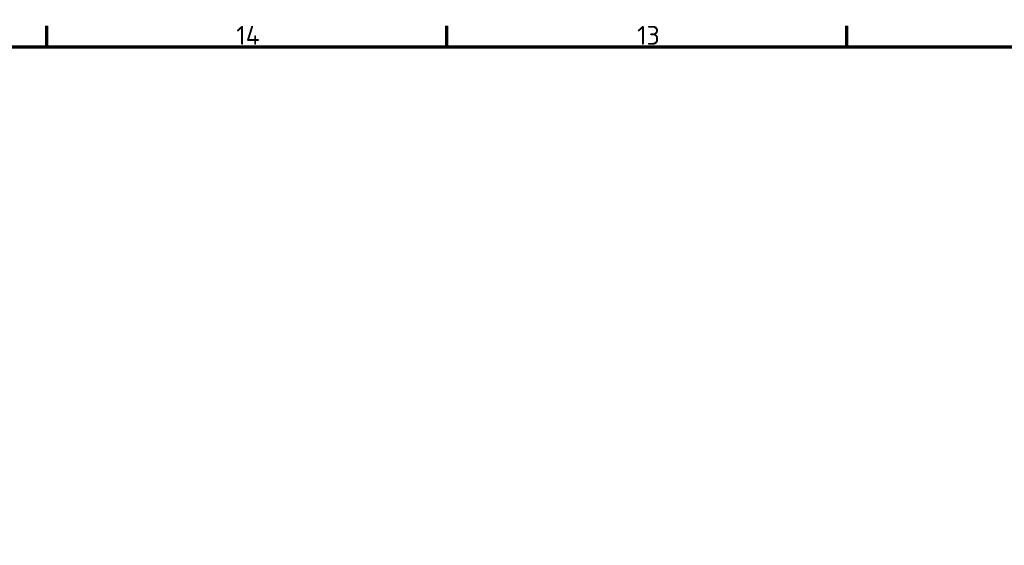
# Model space of a CAD drawing. Header units: millimetres. Extents: x 0 to 7913, y -180 to 2523.
# Tile 24 of 59: x 431 to 980, y 2185 to 2478. Entities that reach past the tile are written whole.
import ezdxf

# ---------------------------------------------------------------- set-up
doc = ezdxf.new("R2010")
doc.units = ezdxf.units.MM
doc.header["$LTSCALE"] = 3
doc.layers.get('0').update_dxf_attribs({"lineweight": 25})
doc.layers.add('Rahmen (ISO)', color=7, linetype='Continuous', lineweight=70)
doc.styles.add('Notiztext (DIN)', font='isocpeur.ttf')

# ---------------------------------------------------------------- blocks, each defined once
blk = doc.blocks.new('Ränder Vorgaberahmen')
at = {"layer": 'Rahmen (ISO)'}
for p, q in [((148.63, 821), (148.63, 824.9)), ((222.94, 821), (222.94, 824.9)), ((297.25, 821), (297.25, 824.9))]:
    blk.add_line(p, q, dxfattribs=at)
at = {"layer": 'Rahmen (ISO)', "flags": 128}
blk.add_lwpolyline([(20, 20), (20, 821), (1169, 821), (1169, 20), (20, 20)], dxfattribs=at)
at = {"layer": 'Rahmen (ISO)', "char_height": 3.5, "attachment_point": 7, "style": 'Notiztext (DIN)'}
for s, insert in [('14', (183.81, 821.4)), ('13', (258.29, 821.4))]:
    blk.add_mtext(s, dxfattribs=dict(at, insert=insert))

msp = doc.modelspace()

# ---------------------------------------------------------------- block references
at = {"xscale": 3, "yscale": 3, "zscale": 3}
msp.add_blockref('Ränder Vorgaberahmen', (0, 0), dxfattribs=at)

doc.saveas('drawing.dxf')
